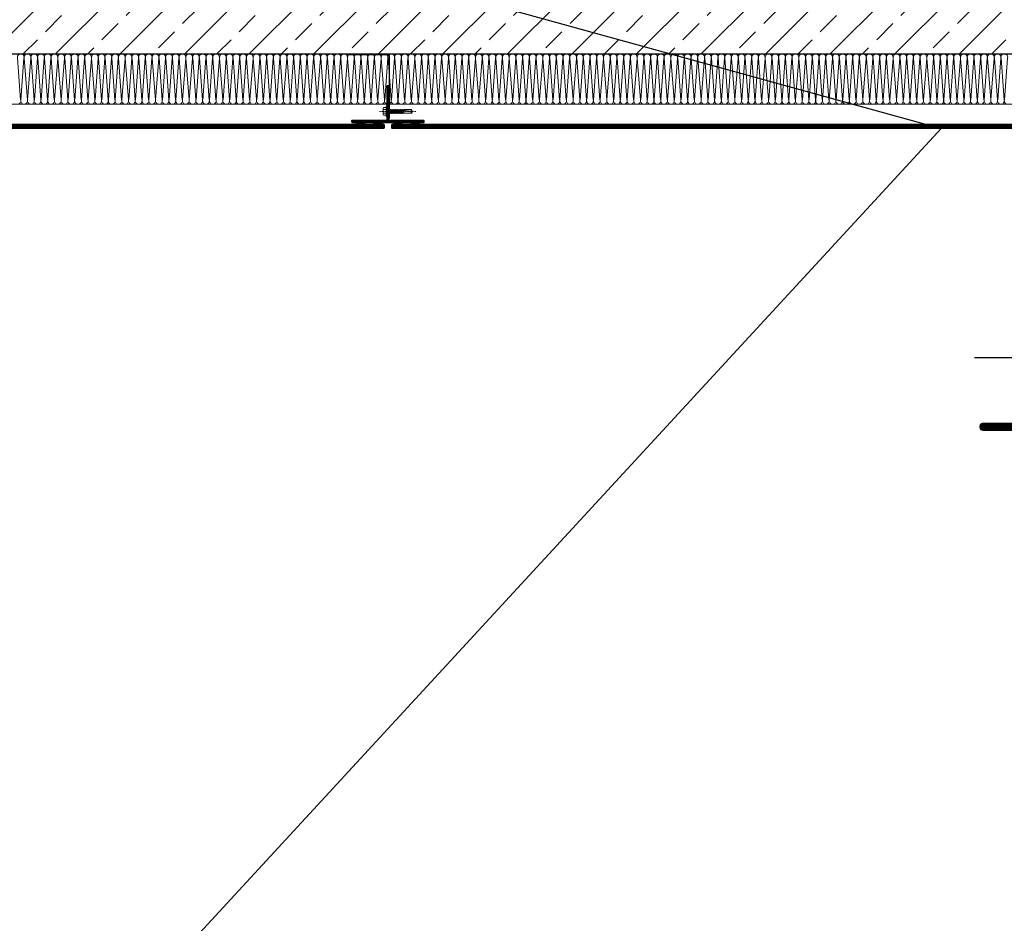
# Model space of a CAD drawing. Header units: millimetres. Extents: x -1256 to 4744, y -2264 to 706.
# Tile 10 of 62: x -295 to -158, y -194 to -68. Entities that reach past the tile are written whole.
import ezdxf
from ezdxf import colors
from ezdxf.entities.mleader import LeaderData, LeaderLine
from ezdxf.math import Vec2, Vec3

# ---------------------------------------------------------------- set-up
doc = ezdxf.new("R2010")
doc.units = ezdxf.units.MM
doc.header["$LTSCALE"] = 0.2
doc.linetypes.add('10b018', pattern=[3.33, 2.16, -0.54, 0.09, -0.54])
for name, color, linetype, lineweight in [('_MB_ocieplenie_0.09', 252, 'Continuous', 9), ('ST_AE_GLAS_szraf', 252, 'Continuous', 0), ('ST_AE_GLAS_widok', 142, 'Continuous', 9), ('ST_AE_SYST_cienka', 27, 'Continuous', 15), ('ST_AE_SYST_szraf', 252, 'Continuous', 0), ('ST_SB_STEL', 7, 'Continuous', 0), ('ST_SF_FRAM', 7, 'Continuous', 0), ('ST_SF_FRAM_gruba', 132, 'Continuous', 40), ('ST_SJ_JOIN', 7, 'Continuous', 0), ('ST_SJ_JOIN_cienka', 57, 'Continuous', 15), ('ST_SJ_JOIN_szraf', 252, 'Continuous', 5)]:
    doc.layers.add(name, color=color, linetype=linetype, lineweight=lineweight)
doc.layers.add('A-opis', color=7, linetype='Continuous')
doc.layers.add('A-ściany', color=140, linetype='Continuous')
doc.layers.add('ST_SJ_JOIN_osie', color=1, linetype='10b018', lineweight=0, plot=False)
doc.styles.add('Arch-Dim', font='romans.shx', dxfattribs={"width": 0.75})

# ---------------------------------------------------------------- blocks, each defined once
blk = doc.blocks.new('*U370')
at = {"layer": '_MB_ocieplenie_0.09', "flags": 128}
for points in [[(-11227.3, 31, 0.505403), (-11246.4, 5.1), (-11228.1, -242, -1.345402), (-11266.4, -242), (-11248.2, 5.1, 0.505403), (-11267.3, 31)], [(-11187.3, 31, 0.505403), (-11206.4, 5.1), (-11188.1, -242, -1.345402), (-11226.4, -242), (-11208.2, 5.1, 0.505403), (-11227.3, 31)], [(-11147.3, 31, 0.505403), (-11166.4, 5.1), (-11148.1, -242, -1.345402), (-11186.4, -242), (-11168.2, 5.1, 0.505403), (-11187.3, 31)], [(-11107.3, 31, 0.505403), (-11126.4, 5.1), (-11108.1, -242, -1.345402), (-11146.4, -242), (-11128.2, 5.1, 0.505403), (-11147.3, 31)], [(-11067.3, 31, 0.505403), (-11086.4, 5.1), (-11068.1, -242, -1.345402), (-11106.4, -242), (-11088.2, 5.1, 0.505403), (-11107.3, 31)], [(-11027.3, 31, 0.505403), (-11046.4, 5.1), (-11028.1, -242, -1.345402), (-11066.4, -242), (-11048.2, 5.1, 0.505403), (-11067.3, 31)], [(-10987.3, 31, 0.505403), (-11006.4, 5.1), (-10988.1, -242, -1.345402), (-11026.4, -242), (-11008.2, 5.1, 0.505403), (-11027.3, 31)], [(-10947.3, 31, 0.505403), (-10966.4, 5.1), (-10948.1, -242, -1.345402), (-10986.4, -242), (-10968.2, 5.1, 0.505403), (-10987.3, 31)], [(-10907.3, 31, 0.505403), (-10926.4, 5.1), (-10908.1, -242, -1.345402), (-10946.4, -242), (-10928.2, 5.1, 0.505403), (-10947.3, 31)], [(-10867.3, 31, 0.505403), (-10886.4, 5.1), (-10868.1, -242, -1.345402), (-10906.4, -242), (-10888.2, 5.1, 0.505403), (-10907.3, 31)], [(-10827.3, 31, 0.505403), (-10846.4, 5.1), (-10828.1, -242, -1.345402), (-10866.4, -242), (-10848.2, 5.1, 0.505403), (-10867.3, 31)], [(-10787.3, 31, 0.505403), (-10806.4, 5.1), (-10788.1, -242, -1.345402), (-10826.4, -242), (-10808.2, 5.1, 0.505403), (-10827.3, 31)], [(-10747.3, 31, 0.505403), (-10766.4, 5.1), (-10748.1, -242, -1.345402), (-10786.4, -242), (-10768.2, 5.1, 0.505403), (-10787.3, 31)], [(-10707.3, 31, 0.505403), (-10726.4, 5.1), (-10708.1, -242, -1.345402), (-10746.4, -242), (-10728.2, 5.1, 0.505403), (-10747.3, 31)], [(-10667.3, 31, 0.505403), (-10686.4, 5.1), (-10668.1, -242, -1.345402), (-10706.4, -242), (-10688.2, 5.1, 0.505403), (-10707.3, 31)], [(-10627.3, 31, 0.505403), (-10646.4, 5.1), (-10628.1, -242, -1.345402), (-10666.4, -242), (-10648.2, 5.1, 0.505403), (-10667.3, 31)], [(-10587.3, 31, 0.505403), (-10606.4, 5.1), (-10588.1, -242, -1.345402), (-10626.4, -242), (-10608.2, 5.1, 0.505403), (-10627.3, 31)], [(-10547.3, 31, 0.505403), (-10566.4, 5.1), (-10548.1, -242, -1.345402), (-10586.4, -242), (-10568.2, 5.1, 0.505403), (-10587.3, 31)], [(-10507.3, 31, 0.505403), (-10526.4, 5.1), (-10508.1, -242, -1.345402), (-10546.4, -242), (-10528.2, 5.1, 0.505403), (-10547.3, 31)], [(-10467.3, 31, 0.505403), (-10486.4, 5.1), (-10468.1, -242, -1.345402), (-10506.4, -242), (-10488.2, 5.1, 0.505403), (-10507.3, 31)], [(-10427.3, 31, 0.505403), (-10446.4, 5.1), (-10428.1, -242, -1.345402), (-10466.4, -242), (-10448.2, 5.1, 0.505403), (-10467.3, 31)], [(-10387.3, 31, 0.505403), (-10406.4, 5.1), (-10388.1, -242, -1.345402), (-10426.4, -242), (-10408.2, 5.1, 0.505403), (-10427.3, 31)], [(-10347.3, 31, 0.505403), (-10366.4, 5.1), (-10348.1, -242, -1.345402), (-10386.4, -242), (-10368.2, 5.1, 0.505403), (-10387.3, 31)], [(-10307.3, 31, 0.505403), (-10326.4, 5.1), (-10308.1, -242, -1.345402), (-10346.4, -242), (-10328.2, 5.1, 0.505403), (-10347.3, 31)], [(-10267.3, 31, 0.505403), (-10286.4, 5.1), (-10268.1, -242, -1.345402), (-10306.4, -242), (-10288.2, 5.1, 0.505403), (-10307.3, 31)], [(-10227.3, 31, 0.505403), (-10246.4, 5.1), (-10228.1, -242, -1.345402), (-10266.4, -242), (-10248.2, 5.1, 0.505403), (-10267.3, 31)], [(-10187.3, 31, 0.505403), (-10206.4, 5.1), (-10188.1, -242, -1.345402), (-10226.4, -242), (-10208.2, 5.1, 0.505403), (-10227.3, 31)], [(-10147.3, 31, 0.505403), (-10166.4, 5.1), (-10148.1, -242, -1.345402), (-10186.4, -242), (-10168.2, 5.1, 0.505403), (-10187.3, 31)], [(-10107.3, 31, 0.505403), (-10126.4, 5.1), (-10108.1, -242, -1.345402), (-10146.4, -242), (-10128.2, 5.1, 0.505403), (-10147.3, 31)], [(-10067.3, 31, 0.505403), (-10086.4, 5.1), (-10068.1, -242, -1.345402), (-10106.4, -242), (-10088.2, 5.1, 0.505403), (-10107.3, 31)], [(-10027.3, 31, 0.505403), (-10046.4, 5.1), (-10028.1, -242, -1.345402), (-10066.4, -242), (-10048.2, 5.1, 0.505403), (-10067.3, 31)], [(-9987.3, 31, 0.505403), (-10006.4, 5.1), (-9988.1, -242, -1.345402), (-10026.4, -242), (-10008.2, 5.1, 0.505403), (-10027.3, 31)], [(-9947.3, 31, 0.505403), (-9966.4, 5.1), (-9948.1, -242, -1.345402), (-9986.4, -242), (-9968.2, 5.1, 0.505403), (-9987.3, 31)], [(-9907.3, 31, 0.505403), (-9926.4, 5.1), (-9908.1, -242, -1.345402), (-9946.4, -242), (-9928.2, 5.1, 0.505403), (-9947.3, 31)], [(-9867.3, 31, 0.505403), (-9886.4, 5.1), (-9868.1, -242, -1.345402), (-9906.4, -242), (-9888.2, 5.1, 0.505403), (-9907.3, 31)], [(-9827.3, 31, 0.505403), (-9846.4, 5.1), (-9828.1, -242, -1.345402), (-9866.4, -242), (-9848.2, 5.1, 0.505403), (-9867.3, 31)], [(-9787.3, 31, 0.505403), (-9806.4, 5.1), (-9788.1, -242, -1.345402), (-9826.4, -242), (-9808.2, 5.1, 0.505403), (-9827.3, 31)], [(-9747.3, 31, 0.505403), (-9766.4, 5.1), (-9748.1, -242, -1.345402), (-9786.4, -242), (-9768.2, 5.1, 0.505403), (-9787.3, 31)], [(-9707.3, 31, 0.505403), (-9726.4, 5.1), (-9708.1, -242, -1.345402), (-9746.4, -242), (-9728.2, 5.1, 0.505403), (-9747.3, 31)], [(-9667.3, 31, 0.505403), (-9686.4, 5.1), (-9668.1, -242, -1.345402), (-9706.4, -242), (-9688.2, 5.1, 0.505403), (-9707.3, 31)], [(-9627.3, 31, 0.505403), (-9646.4, 5.1), (-9628.1, -242, -1.345402), (-9666.4, -242), (-9648.2, 5.1, 0.505403), (-9667.3, 31)], [(-9587.3, 31, 0.505403), (-9606.4, 5.1), (-9588.1, -242, -1.345402), (-9626.4, -242), (-9608.2, 5.1, 0.505403), (-9627.3, 31)], [(-9547.3, 31, 0.505403), (-9566.4, 5.1), (-9548.1, -242, -1.345402), (-9586.4, -242), (-9568.2, 5.1, 0.505403), (-9587.3, 31)], [(-9507.3, 31, 0.505403), (-9526.4, 5.1), (-9508.1, -242, -1.345402), (-9546.4, -242), (-9528.2, 5.1, 0.505403), (-9547.3, 31)], [(-9467.3, 31, 0.505403), (-9486.4, 5.1), (-9468.1, -242, -1.345402), (-9506.4, -242), (-9488.2, 5.1, 0.505403), (-9507.3, 31)], [(-9427.3, 31, 0.505403), (-9446.4, 5.1), (-9428.1, -242, -1.345402), (-9466.4, -242), (-9448.2, 5.1, 0.505403), (-9467.3, 31)], [(-9387.3, 31, 0.505403), (-9406.4, 5.1), (-9388.1, -242, -1.345402), (-9426.4, -242), (-9408.2, 5.1, 0.505403), (-9427.3, 31)], [(-9347.3, 31, 0.505403), (-9366.4, 5.1), (-9348.1, -242, -1.345402), (-9386.4, -242), (-9368.2, 5.1, 0.505403), (-9387.3, 31)], [(-9307.3, 31, 0.505403), (-9326.4, 5.1), (-9308.1, -242, -1.345402), (-9346.4, -242), (-9328.2, 5.1, 0.505403), (-9347.3, 31)], [(-9267.3, 31, 0.505403), (-9286.4, 5.1), (-9268.1, -242, -1.345402), (-9306.4, -242), (-9288.2, 5.1, 0.505403), (-9307.3, 31)], [(-9227.3, 31, 0.505403), (-9246.4, 5.1), (-9228.1, -242, -1.345402), (-9266.4, -242), (-9248.2, 5.1, 0.505403), (-9267.3, 31)], [(-9187.3, 31, 0.505403), (-9206.4, 5.1), (-9188.1, -242, -1.345402), (-9226.4, -242), (-9208.2, 5.1, 0.505403), (-9227.3, 31)], [(-9147.3, 31, 0.505403), (-9166.4, 5.1), (-9148.1, -242, -1.345402), (-9186.4, -242), (-9168.2, 5.1, 0.505403), (-9187.3, 31)], [(-9107.3, 31, 0.505403), (-9126.4, 5.1), (-9108.1, -242, -1.345402), (-9146.4, -242), (-9128.2, 5.1, 0.505403), (-9147.3, 31)], [(-9067.3, 31, 0.505403), (-9086.4, 5.1), (-9068.1, -242, -1.345402), (-9106.4, -242), (-9088.2, 5.1, 0.505403), (-9107.3, 31)], [(-9027.3, 31, 0.505403), (-9046.4, 5.1), (-9028.1, -242, -1.345402), (-9066.4, -242), (-9048.2, 5.1, 0.505403), (-9067.3, 31)], [(-8987.3, 31, 0.505403), (-9006.4, 5.1), (-8988.1, -242, -1.345402), (-9026.4, -242), (-9008.2, 5.1, 0.505403), (-9027.3, 31)], [(-8947.3, 31, 0.505403), (-8966.4, 5.1), (-8948.1, -242, -1.345402), (-8986.4, -242), (-8968.2, 5.1, 0.505403), (-8987.3, 31)], [(-8907.3, 31, 0.505403), (-8926.4, 5.1), (-8908.1, -242, -1.345402), (-8946.4, -242), (-8928.2, 5.1, 0.505403), (-8947.3, 31)], [(-8867.3, 31, 0.505403), (-8886.4, 5.1), (-8868.1, -242, -1.345402), (-8906.4, -242), (-8888.2, 5.1, 0.505403), (-8907.3, 31)], [(-8827.3, 31, 0.505403), (-8846.4, 5.1), (-8828.1, -242, -1.345402), (-8866.4, -242), (-8848.2, 5.1, 0.505403), (-8867.3, 31)], [(-8787.3, 31, 0.505403), (-8806.4, 5.1), (-8788.1, -242, -1.345402), (-8826.4, -242), (-8808.2, 5.1, 0.505403), (-8827.3, 31)], [(-8747.3, 31, 0.505403), (-8766.4, 5.1), (-8748.1, -242, -1.345402), (-8786.4, -242), (-8768.2, 5.1, 0.505403), (-8787.3, 31)], [(-8707.3, 31, 0.505403), (-8726.4, 5.1), (-8708.1, -242, -1.345402), (-8746.4, -242), (-8728.2, 5.1, 0.505403), (-8747.3, 31)], [(-8667.3, 31, 0.505403), (-8686.4, 5.1), (-8668.1, -242, -1.345402), (-8706.4, -242), (-8688.2, 5.1, 0.505403), (-8707.3, 31)], [(-8627.3, 31, 0.505403), (-8646.4, 5.1), (-8628.1, -242, -1.345402), (-8666.4, -242), (-8648.2, 5.1, 0.505403), (-8667.3, 31)], [(-8587.3, 31, 0.505403), (-8606.4, 5.1), (-8588.1, -242, -1.345402), (-8626.4, -242), (-8608.2, 5.1, 0.505403), (-8627.3, 31)], [(-8547.3, 31, 0.505403), (-8566.4, 5.1), (-8548.1, -242, -1.345402), (-8586.4, -242), (-8568.2, 5.1, 0.505403), (-8587.3, 31)], [(-8507.3, 31, 0.505403), (-8526.4, 5.1), (-8508.1, -242, -1.345402), (-8546.4, -242), (-8528.2, 5.1, 0.505403), (-8547.3, 31)], [(-8467.3, 31, 0.505403), (-8486.4, 5.1), (-8468.1, -242, -1.345402), (-8506.4, -242), (-8488.2, 5.1, 0.505403), (-8507.3, 31)], [(-8427.3, 31, 0.505403), (-8446.4, 5.1), (-8428.1, -242, -1.345402), (-8466.4, -242), (-8448.2, 5.1, 0.505403), (-8467.3, 31)], [(-8387.3, 31, 0.505403), (-8406.4, 5.1), (-8388.1, -242, -1.345402), (-8426.4, -242), (-8408.2, 5.1, 0.505403), (-8427.3, 31)], [(-8347.3, 31, 0.505403), (-8366.4, 5.1), (-8348.1, -242, -1.345402), (-8386.4, -242), (-8368.2, 5.1, 0.505403), (-8387.3, 31)], [(-8307.3, 31, 0.505403), (-8326.4, 5.1), (-8308.1, -242, -1.345402), (-8346.4, -242), (-8328.2, 5.1, 0.505403), (-8347.3, 31)], [(-8267.3, 31, 0.505403), (-8286.4, 5.1), (-8268.1, -242, -1.345402), (-8306.4, -242), (-8288.2, 5.1, 0.505403), (-8307.3, 31)], [(-8227.3, 31, 0.505403), (-8246.4, 5.1), (-8228.1, -242, -1.345402), (-8266.4, -242), (-8248.2, 5.1, 0.505403), (-8267.3, 31)], [(-8187.3, 31, 0.505403), (-8206.4, 5.1), (-8188.1, -242, -1.345402), (-8226.4, -242), (-8208.2, 5.1, 0.505403), (-8227.3, 31)], [(-8147.3, 31, 0.505403), (-8166.4, 5.1), (-8148.1, -242, -1.345402), (-8186.4, -242), (-8168.2, 5.1, 0.505403), (-8187.3, 31)], [(-8107.3, 31, 0.505403), (-8126.4, 5.1), (-8108.1, -242, -1.345402), (-8146.4, -242), (-8128.2, 5.1, 0.505403), (-8147.3, 31)], [(-8067.3, 31, 0.505403), (-8086.4, 5.1), (-8068.1, -242, -1.345402), (-8106.4, -242), (-8088.2, 5.1, 0.505403), (-8107.3, 31)], [(-8027.3, 31, 0.505403), (-8046.4, 5.1), (-8028.1, -242, -1.345402), (-8066.4, -242), (-8048.2, 5.1, 0.505403), (-8067.3, 31)], [(-7987.3, 31, 0.505403), (-8006.4, 5.1), (-7988.1, -242, -1.345402), (-8026.4, -242), (-8008.2, 5.1, 0.505403), (-8027.3, 31)], [(-7947.3, 31, 0.505403), (-7966.4, 5.1), (-7948.1, -242, -1.345402), (-7986.4, -242), (-7968.2, 5.1, 0.505403), (-7987.3, 31)], [(-7907.3, 31, 0.505403), (-7926.4, 5.1), (-7908.1, -242, -1.345402), (-7946.4, -242), (-7928.2, 5.1, 0.505403), (-7947.3, 31)], [(-7867.3, 31, 0.505403), (-7886.4, 5.1), (-7868.1, -242, -1.345402), (-7906.4, -242), (-7888.2, 5.1, 0.505403), (-7907.3, 31)], [(-7827.3, 31, 0.505403), (-7846.4, 5.1), (-7828.1, -242, -1.345402), (-7866.4, -242), (-7848.2, 5.1, 0.505403), (-7867.3, 31)], [(-7787.3, 31, 0.505403), (-7806.4, 5.1), (-7788.1, -242, -1.345402), (-7826.4, -242), (-7808.2, 5.1, 0.505403), (-7827.3, 31)], [(-7747.3, 31, 0.505403), (-7766.4, 5.1), (-7748.1, -242, -1.345402), (-7786.4, -242), (-7768.2, 5.1, 0.505403), (-7787.3, 31)], [(-7707.3, 31, 0.505403), (-7726.4, 5.1), (-7708.1, -242, -1.345402), (-7746.4, -242), (-7728.2, 5.1, 0.505403), (-7747.3, 31)], [(-7667.3, 31, 0.505403), (-7686.4, 5.1), (-7668.1, -242, -1.345402), (-7706.4, -242), (-7688.2, 5.1, 0.505403), (-7707.3, 31)], [(-7627.3, 31, 0.505403), (-7646.4, 5.1), (-7628.1, -242, -1.345402), (-7666.4, -242), (-7648.2, 5.1, 0.505403), (-7667.3, 31)], [(-7587.3, 31, 0.505403), (-7606.4, 5.1), (-7588.1, -242, -1.345402), (-7626.4, -242), (-7608.2, 5.1, 0.505403), (-7627.3, 31)], [(-7547.3, 31, 0.505403), (-7566.4, 5.1), (-7548.1, -242, -1.345402), (-7586.4, -242), (-7568.2, 5.1, 0.505403), (-7587.3, 31)], [(-7507.3, 31, 0.505403), (-7526.4, 5.1), (-7508.1, -242, -1.345402), (-7546.4, -242), (-7528.2, 5.1, 0.505403), (-7547.3, 31)], [(-7467.3, 31, 0.505403), (-7486.4, 5.1), (-7468.1, -242, -1.345402), (-7506.4, -242), (-7488.2, 5.1, 0.505403), (-7507.3, 31)], [(-7427.3, 31, 0.505403), (-7446.4, 5.1), (-7428.1, -242, -1.345402), (-7466.4, -242), (-7448.2, 5.1, 0.505403), (-7467.3, 31)], [(-7387.3, 31, 0.505403), (-7406.4, 5.1), (-7388.1, -242, -1.345402), (-7426.4, -242), (-7408.2, 5.1, 0.505403), (-7427.3, 31)], [(-7347.3, 31, 0.505403), (-7366.4, 5.1), (-7348.1, -242, -1.345402), (-7386.4, -242), (-7368.2, 5.1, 0.505403), (-7387.3, 31)], [(-7307.3, 31, 0.505403), (-7326.4, 5.1), (-7308.1, -242, -1.345402), (-7346.4, -242), (-7328.2, 5.1, 0.505403), (-7347.3, 31)], [(-7267.3, 31, 0.505403), (-7286.4, 5.1), (-7268.1, -242, -1.345402), (-7306.4, -242), (-7288.2, 5.1, 0.505403), (-7307.3, 31)], [(-7227.3, 31, 0.505403), (-7246.4, 5.1), (-7228.1, -242, -1.345402), (-7266.4, -242), (-7248.2, 5.1, 0.505403), (-7267.3, 31)], [(-7187.3, 31, 0.505403), (-7206.4, 5.1), (-7188.1, -242, -1.345402), (-7226.4, -242), (-7208.2, 5.1, 0.505403), (-7227.3, 31)], [(-7147.3, 31, 0.505403), (-7166.4, 5.1), (-7148.1, -242, -1.345402), (-7186.4, -242), (-7168.2, 5.1, 0.505403), (-7187.3, 31)], [(-7107.3, 31, 0.505403), (-7126.4, 5.1), (-7108.1, -242, -1.345402), (-7146.4, -242), (-7128.2, 5.1, 0.505403), (-7147.3, 31)], [(-7067.3, 31, 0.505403), (-7086.4, 5.1), (-7068.1, -242, -1.345402), (-7106.4, -242), (-7088.2, 5.1, 0.505403), (-7107.3, 31)], [(-7027.3, 31, 0.505403), (-7046.4, 5.1), (-7028.1, -242, -1.345402), (-7066.4, -242), (-7048.2, 5.1, 0.505403), (-7067.3, 31)], [(-6987.3, 31, 0.505403), (-7006.4, 5.1), (-6988.1, -242, -1.345402), (-7026.4, -242), (-7008.2, 5.1, 0.505403), (-7027.3, 31)], [(-6947.3, 31, 0.505403), (-6966.4, 5.1), (-6948.1, -242, -1.345402), (-6986.4, -242), (-6968.2, 5.1, 0.505403), (-6987.3, 31)], [(-6907.3, 31, 0.505403), (-6926.4, 5.1), (-6908.1, -242, -1.345402), (-6946.4, -242), (-6928.2, 5.1, 0.505403), (-6947.3, 31)], [(-6867.3, 31, 0.505403), (-6886.4, 5.1), (-6868.1, -242, -1.345402), (-6906.4, -242), (-6888.2, 5.1, 0.505403), (-6907.3, 31)], [(-6827.3, 31, 0.505403), (-6846.4, 5.1), (-6828.1, -242, -1.345402), (-6866.4, -242), (-6848.2, 5.1, 0.505403), (-6867.3, 31)], [(-6787.3, 31, 0.505403), (-6806.4, 5.1), (-6788.1, -242, -1.345402), (-6826.4, -242), (-6808.2, 5.1, 0.505403), (-6827.3, 31)], [(-6747.3, 31, 0.505403), (-6766.4, 5.1), (-6748.1, -242, -1.345402), (-6786.4, -242), (-6768.2, 5.1, 0.505403), (-6787.3, 31)], [(-6707.3, 31, 0.505403), (-6726.4, 5.1), (-6708.1, -242, -1.345402), (-6746.4, -242), (-6728.2, 5.1, 0.505403), (-6747.3, 31)], [(-6667.3, 31, 0.505403), (-6686.4, 5.1), (-6668.1, -242, -1.345402), (-6706.4, -242), (-6688.2, 5.1, 0.505403), (-6707.3, 31)], [(-6627.3, 31, 0.505403), (-6646.4, 5.1), (-6628.1, -242, -1.345402), (-6666.4, -242), (-6648.2, 5.1, 0.505403), (-6667.3, 31)], [(-6587.3, 31, 0.505403), (-6606.4, 5.1), (-6588.1, -242, -1.345402), (-6626.4, -242), (-6608.2, 5.1, 0.505403), (-6627.3, 31)], [(-6547.3, 31, 0.505403), (-6566.4, 5.1), (-6548.1, -242, -1.345402), (-6586.4, -242), (-6568.2, 5.1, 0.505403), (-6587.3, 31)], [(-6507.3, 31, 0.505403), (-6526.4, 5.1), (-6508.1, -242, -1.345402), (-6546.4, -242), (-6528.2, 5.1, 0.505403), (-6547.3, 31)], [(-6467.3, 31, 0.505403), (-6486.4, 5.1), (-6468.1, -242, -1.345402), (-6506.4, -242), (-6488.2, 5.1, 0.505403), (-6507.3, 31)], [(-6427.3, 31, 0.505403), (-6446.4, 5.1), (-6428.1, -242, -1.345402), (-6466.4, -242), (-6448.2, 5.1, 0.505403), (-6467.3, 31)], [(-6387.3, 31, 0.505403), (-6406.4, 5.1), (-6388.1, -242, -1.345402), (-6426.4, -242), (-6408.2, 5.1, 0.505403), (-6427.3, 31)], [(-6347.3, 31, 0.505403), (-6366.4, 5.1), (-6348.1, -242, -1.345402), (-6386.4, -242), (-6368.2, 5.1, 0.505403), (-6387.3, 31)], [(-6307.3, 31, 0.505403), (-6326.4, 5.1), (-6308.1, -242, -1.345402), (-6346.4, -242), (-6328.2, 5.1, 0.505403), (-6347.3, 31)], [(-6267.3, 31, 0.505403), (-6286.4, 5.1), (-6268.1, -242, -1.345402), (-6306.4, -242), (-6288.2, 5.1, 0.505403), (-6307.3, 31)], [(-6227.3, 31, 0.505403), (-6246.4, 5.1), (-6228.1, -242, -1.345402), (-6266.4, -242), (-6248.2, 5.1, 0.505403), (-6267.3, 31)], [(-6187.3, 31, 0.505403), (-6206.4, 5.1), (-6188.1, -242, -1.345402), (-6226.4, -242), (-6208.2, 5.1, 0.505403), (-6227.3, 31)], [(-6147.3, 31, 0.505403), (-6166.4, 5.1), (-6148.1, -242, -1.345402), (-6186.4, -242), (-6168.2, 5.1, 0.505403), (-6187.3, 31)], [(-6107.3, 31, 0.505403), (-6126.4, 5.1), (-6108.1, -242, -1.345402), (-6146.4, -242), (-6128.2, 5.1, 0.505403), (-6147.3, 31)], [(-6067.3, 31, 0.505403), (-6086.4, 5.1), (-6068.1, -242, -1.345402), (-6106.4, -242), (-6088.2, 5.1, 0.505403), (-6107.3, 31)], [(-6027.3, 31, 0.505403), (-6046.4, 5.1), (-6028.1, -242, -1.345402), (-6066.4, -242), (-6048.2, 5.1, 0.505403), (-6067.3, 31)], [(-5987.3, 31, 0.505403), (-6006.4, 5.1), (-5988.1, -242, -1.345402), (-6026.4, -242), (-6008.2, 5.1, 0.505403), (-6027.3, 31)], [(-5947.3, 31, 0.505403), (-5966.4, 5.1), (-5948.1, -242, -1.345402), (-5986.4, -242), (-5968.2, 5.1, 0.505403), (-5987.3, 31)], [(-5907.3, 31, 0.505403), (-5926.4, 5.1), (-5908.1, -242, -1.345402), (-5946.4, -242), (-5928.2, 5.1, 0.505403), (-5947.3, 31)], [(-5867.3, 31, 0.505403), (-5886.4, 5.1), (-5868.1, -242, -1.345402), (-5906.4, -242), (-5888.2, 5.1, 0.505403), (-5907.3, 31)], [(-5827.3, 31, 0.505403), (-5846.4, 5.1), (-5828.1, -242, -1.345402), (-5866.4, -242), (-5848.2, 5.1, 0.505403), (-5867.3, 31)], [(-5787.3, 31, 0.505403), (-5806.4, 5.1), (-5788.1, -242, -1.345402), (-5826.4, -242), (-5808.2, 5.1, 0.505403), (-5827.3, 31)], [(-5747.3, 31, 0.505403), (-5766.4, 5.1), (-5748.1, -242, -1.345402), (-5786.4, -242), (-5768.2, 5.1, 0.505403), (-5787.3, 31)], [(-5707.3, 31, 0.505403), (-5726.4, 5.1), (-5708.1, -242, -1.345402), (-5746.4, -242), (-5728.2, 5.1, 0.505403), (-5747.3, 31)], [(-5667.3, 31, 0.505403), (-5686.4, 5.1), (-5668.1, -242, -1.345402), (-5706.4, -242), (-5688.2, 5.1, 0.505403), (-5707.3, 31)], [(-5627.3, 31, 0.505403), (-5646.4, 5.1), (-5628.1, -242, -1.345402), (-5666.4, -242), (-5648.2, 5.1, 0.505403), (-5667.3, 31)], [(-5587.3, 31, 0.505403), (-5606.4, 5.1), (-5588.1, -242, -1.345402), (-5626.4, -242), (-5608.2, 5.1, 0.505403), (-5627.3, 31)], [(-5547.3, 31, 0.505403), (-5566.4, 5.1), (-5548.1, -242, -1.345402), (-5586.4, -242), (-5568.2, 5.1, 0.505403), (-5587.3, 31)], [(-5507.3, 31, 0.505403), (-5526.4, 5.1), (-5508.1, -242, -1.345402), (-5546.4, -242), (-5528.2, 5.1, 0.505403), (-5547.3, 31)], [(-5467.3, 31, 0.505403), (-5486.4, 5.1), (-5468.1, -242, -1.345402), (-5506.4, -242), (-5488.2, 5.1, 0.505403), (-5507.3, 31)], [(-5427.3, 31, 0.505403), (-5446.4, 5.1), (-5428.1, -242, -1.345402), (-5466.4, -242), (-5448.2, 5.1, 0.505403), (-5467.3, 31)], [(-5387.3, 31, 0.505403), (-5406.4, 5.1), (-5388.1, -242, -1.345402), (-5426.4, -242), (-5408.2, 5.1, 0.505403), (-5427.3, 31)]]:
    blk.add_lwpolyline(points, format="xyb", dxfattribs=at)
blk = doc.blocks.new('wkret_samowiercacy_JT2-12_5.5x35')
at = {"layer": 'ST_SJ_JOIN_cienka'}
for p, q in [((-35, 0), (-33.6, 2.6)), ((-35, 0), (-33.6, -2.6)), ((-33.6, 2.6), (-22.9, 2.6)), ((-22.6, 2.2), (-23.5, 2.2)), ((-22.3, 2.2), (-22.9, 2.6)), ((-20.9, 2.2), (-22.3, 2.2)), ((-20.9, 2.2), (-20.3, 2.8)), ((-20, 2.2), (-20.3, 2.8)), ((-19.1, 2.2), (-20, 2.2)), ((-19.1, 2.2), (-18.5, 2.8)), ((-18.2, 2.2), (-18.5, 2.8)), ((-17.3, 2.2), (-18.2, 2.2)), ((-17.3, 2.2), (-16.8, 2.8)), ((-16.4, 2.2), (-16.8, 2.8)), ((-15.5, 2.2), (-16.4, 2.2)), ((-15.5, 2.2), (-15, 2.8)), ((-14.6, 2.2), (-15, 2.8)), ((-13.8, 2.2), (-14.6, 2.2)), ((-13.8, 2.2), (-13.2, 2.8)), ((-12.9, 2.2), (-13.2, 2.8)), ((-12, 2.2), (-12.9, 2.2)), ((-12, 2.2), (-11.5, 2.8)), ((-11.1, 2.2), (-11.5, 2.8)), ((-10.2, 2.2), (-11.1, 2.2)), ((-10.2, 2.2), (-9.7, 2.8)), ((-9.3, 2.2), (-9.7, 2.8)), ((-8.4, 2.2), (-9.3, 2.2)), ((-8.4, 2.2), (-7.9, 2.8)), ((-7.5, 2.2), (-7.9, 2.8)), ((-6.7, 2.2), (-7.5, 2.2)), ((-6.7, 2.2), (-6.1, 2.8)), ((-5.8, 2.2), (-6.1, 2.8)), ((-4.9, 2.2), (-5.8, 2.2)), ((-4.9, 2.2), (-4.4, 2.8)), ((-4, 2.2), (-4.4, 2.8)), ((-3.1, 2.2), (-4, 2.2)), ((-3.1, 2.2), (-2.6, 2.8)), ((-2.2, 2.2), (-2.6, 2.8)), ((-1.3, 2.2), (-2.2, 2.2)), ((-1.3, 2.2), (-0.8, 2.8)), ((-0.4, 2.2), (-0.8, 2.8)), ((0, 2.2), (-0.4, 2.2)), ((5.8, 4), (5.8, -4)), ((-33.6, -2.6), (-22.9, -2.6)), ((-22.3, -2.3), (-22.9, -2.6)), ((-21.6, -2.3), (-22.3, -2.3)), ((-21.3, -2.8), (-21.6, -2.3)), ((-21.3, -2.8), (-20.7, -2.3)), ((-19.9, -2.3), (-20.7, -2.3)), ((-19.5, -2.8), (-19.9, -2.3)), ((-19.5, -2.8), (-19, -2.3)), ((-18.1, -2.3), (-19, -2.3)), ((-17.7, -2.8), (-18.1, -2.3)), ((-17.7, -2.8), (-17.2, -2.3)), ((-16.3, -2.3), (-17.2, -2.3)), ((-16, -2.8), (-16.3, -2.3)), ((-16, -2.8), (-15.4, -2.3)), ((-14.5, -2.3), (-15.4, -2.3)), ((-14.2, -2.8), (-14.5, -2.3)), ((-14.2, -2.8), (-13.6, -2.3)), ((-12.8, -2.3), (-13.6, -2.3)), ((-12.4, -2.8), (-12.8, -2.3)), ((-12.4, -2.8), (-11.9, -2.3)), ((-11, -2.3), (-11.9, -2.3)), ((-10.6, -2.8), (-11, -2.3)), ((-10.6, -2.8), (-10.1, -2.3)), ((-9.2, -2.3), (-10.1, -2.3)), ((-8.9, -2.8), (-9.2, -2.3)), ((-8.9, -2.8), (-8.3, -2.3)), ((-7.4, -2.3), (-8.3, -2.3)), ((-7.1, -2.8), (-7.4, -2.3)), ((-7.1, -2.8), (-6.5, -2.3)), ((-5.7, -2.3), (-6.5, -2.3)), ((-5.3, -2.8), (-5.7, -2.3)), ((-5.3, -2.8), (-4.8, -2.3)), ((-3.9, -2.3), (-4.8, -2.3)), ((-3.5, -2.8), (-3.9, -2.3)), ((-3.5, -2.8), (-3, -2.3)), ((-2.1, -2.3), (-3, -2.3)), ((-1.8, -2.8), (-2.1, -2.3)), ((-1.8, -2.8), (-1.2, -2.3)), ((0, -2.3), (-1.2, -2.3))]:
    blk.add_line(p, q, dxfattribs=at)
blk.add_lwpolyline([(0, -7.2), (1.3, -7.2), (1.3, 7.2), (0, 7.2)], close=True, dxfattribs=at)
blk.add_lwpolyline([(1.3, -2.6), (5.3, -2.6, -0.343146), (5.3, -5.3), (1.3, -5.3), (1.3, 5.3), (5.3, 5.3, -0.343146), (5.3, 2.6), (1.3, 2.6)], format="xyb", dxfattribs=at)
blk.add_arc((-2.2, 0), 7.94, 340.5288, 19.4712, dxfattribs=at)
at = {"layer": 'ST_SJ_JOIN_osie'}
blk.add_line((-40, 0), (10.8, 0), dxfattribs=at)
at = {"layer": 'ST_SJ_JOIN_szraf'}
for p, q in [((-34.7, 0), (-33.4, 2.2)), ((-33.4, 2.2), (-33.6, 2.6)), ((-33.4, 2.2), (-22.3, 2.2)), ((-22.9, -2.6), (-21.9, 2.2)), ((-22.1, 2.1), (-22.9, -2.6)), ((-22.9, -2.6), (-22.3, 2)), ((-22.9, -2.6), (-22.6, 1.9)), ((-22.9, -2.6), (-22.9, 1.8)), ((-21.6, -2.3), (-20.9, 2.2)), ((-21.3, -2.8), (-20.3, 2.8)), ((-20.7, -2.3), (-20, 2.2)), ((-19.9, -2.3), (-19.1, 2.2)), ((-19.5, -2.8), (-18.5, 2.8)), ((-19, -2.3), (-18.2, 2.2)), ((-18.1, -2.3), (-17.3, 2.2)), ((-17.7, -2.8), (-16.8, 2.8)), ((-17.2, -2.3), (-16.4, 2.2)), ((-16.3, -2.3), (-15.5, 2.2)), ((-16, -2.8), (-15, 2.8)), ((-15.4, -2.3), (-14.6, 2.2)), ((-14.5, -2.3), (-13.8, 2.2)), ((-14.2, -2.8), (-13.2, 2.8)), ((-13.6, -2.3), (-12.9, 2.2)), ((-12.8, -2.3), (-12, 2.2)), ((-12.4, -2.8), (-11.5, 2.8)), ((-11.9, -2.3), (-11.1, 2.2)), ((-11, -2.3), (-10.2, 2.2)), ((-10.6, -2.8), (-9.7, 2.8)), ((-10.1, -2.3), (-9.3, 2.2)), ((-9.2, -2.3), (-8.4, 2.2)), ((-8.9, -2.8), (-7.9, 2.8)), ((-8.3, -2.3), (-7.5, 2.2)), ((-7.4, -2.3), (-6.7, 2.2)), ((-7.1, -2.8), (-6.1, 2.8)), ((-6.5, -2.3), (-5.8, 2.2)), ((-5.7, -2.3), (-4.9, 2.2)), ((-5.3, -2.8), (-4.4, 2.8)), ((-4.8, -2.3), (-4, 2.2)), ((-3.9, -2.3), (-3.1, 2.2)), ((-3.5, -2.8), (-2.6, 2.8)), ((-3, -2.3), (-2.2, 2.2)), ((-2.1, -2.3), (-1.3, 2.2)), ((-1.8, -2.8), (-0.8, 2.8)), ((-1.2, -2.3), (-0.4, 2.2))]:
    blk.add_line(p, q, dxfattribs=at)
for centre, radius, start, end in [((-32.2, 23.1), 23.3, 263.1111, 296.3312), ((-35.1, -1.7), 1.73, 331.4719, 85.2218)]:
    blk.add_arc(centre, radius, start, end, dxfattribs=at)
blk = doc.blocks.new('SA.01_rzut')
at = {"layer": 'ST_AE_SYST_szraf'}
h = blk.add_hatch(dxfattribs=at)
h.set_pattern_fill('ANSI37', color=256, scale=0.25, angle=180)
h.paths.add_polyline_path([(-44, 0), (-44, -3), (-32, -3), (-32, 0)])
h = blk.add_hatch(dxfattribs=at)
h.set_pattern_fill('ANSI37', color=256, scale=0.25, angle=180)
h.set_pattern_definition([(135, (488652.4619, 545374.10935), (0.5612660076, 0.5612660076), []), (45, (488652.4619, 545374.10935), (0.5612660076, -0.5612660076), [])])
h.paths.add_polyline_path([(-20, 0), (-20, -3), (-8, -3), (-8, 0)])
h = blk.add_hatch(dxfattribs=at)
h.set_pattern_fill('ANSI37', color=256, scale=0.25)
h.set_pattern_definition([(45, (-488652.4619, 545374.10935), (-0.5612660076, 0.5612660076), []), (135, (-488652.4619, 545374.10935), (-0.5612660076, -0.5612660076), [])])
h.paths.add_polyline_path([(8, 0), (8, -3), (20, -3), (20, 0)])
h = blk.add_hatch(dxfattribs=at)
h.set_pattern_fill('ANSI37', color=256, scale=0.25, angle=180)
h.paths.add_polyline_path([(32, 0), (32, -3), (44, -3), (44, 0)])
at = {"layer": 'ST_AE_SYST_cienka'}
for points in [[(-44, 0), (-32, 0), (-32, -3), (-44, -3)], [(-8, 0), (-20, 0), (-20, -3), (-8, -3)], [(8, 0), (20, 0), (20, -3), (8, -3)], [(44, 0), (32, 0), (32, -3), (44, -3)]]:
    blk.add_lwpolyline(points, close=True, dxfattribs=at)
at = {"layer": 'ST_SF_FRAM_gruba'}
blk.add_lwpolyline([(-50, 0), (50, 0), (50, 2), (1, 2), (1, 50), (-1, 50), (-1, 2), (-50, 2), (-50, 0)], close=True, dxfattribs=at)
at = {"layer": 'ST_SJ_JOIN', "xscale": -1}
blk.add_blockref('wkret_samowiercacy_JT2-12_5.5x35', (-1, 15), dxfattribs=at)
blk = doc.blocks.new('szyb-szkło_150-I piętro2')
at = {"layer": 'A-ściany', "transparency": 33554687}
h = blk.add_hatch(dxfattribs=at)
h.set_pattern_fill('ANSI33-METRIC', color=14)
h.set_pattern_definition([(45, (428.5, -207.997), (-4.49013, 4.49013), []), (45, (432.99, -207.997), (-4.49013, 4.49013), [3.175, -1.5875])])
h.paths.add_polyline_path([(350, -196), (350, -259), (30, -259), (30, -30), (350, -30), (350, -50), (372, -50.003), (372, -8), (8, -8), (8, -281), (372, -281), (372, -196)])
at = {"layer": '_MB_ocieplenie_0.09'}
blk.add_line((1, -288), (397.5, -288), dxfattribs=at)
at = {"layer": 'A-ściany'}
blk.add_lwpolyline([(350, -196), (350, -259), (30, -259), (30, -30), (350, -30), (350, -50), (372, -50.003), (372, -8), (8, -8), (8, -281), (372, -281), (372, -196)], close=True, dxfattribs=at)
at = {"layer": 'ST_AE_GLAS_szraf'}
for p, q in [((-0.8, -290.9), (184.6, -290.9)), ((-0.8, -291), (184.6, -291)), ((-0.8, -291.1), (184.6, -291.1)), ((-0.8, -291.2), (184.6, -291.2)), ((-0.8, -291.3), (184.6, -291.3)), ((185.6, -290.9), (371, -290.9)), ((185.6, -291), (371, -291)), ((185.6, -291.1), (371, -291.1)), ((185.6, -291.2), (371, -291.2)), ((185.6, -291.3), (371, -291.3))]:
    blk.add_line(p, q, dxfattribs=at)
at = {"layer": 'ST_AE_GLAS_widok'}
for points in [[(-0.8, -291.3), (-0.8, -290.9), (-0.7, -290.8), (184.5, -290.8), (184.6, -290.9), (184.6, -291.3), (184.5, -291.4), (-0.7, -291.4), (-0.8, -291.3)], [(185.6, -291.3), (185.6, -290.9), (185.7, -290.8), (370.9, -290.8), (371, -290.9), (371, -291.3), (370.9, -291.4), (185.7, -291.4), (185.6, -291.3)]]:
    blk.add_lwpolyline(points, dxfattribs=at)
at = {"layer": 'ST_SB_STEL', "color": 9, "const_width": 0.2}
blk.add_lwpolyline([(185.299, -290.001), (185.299, -281.1), (179.4, -281.1)], dxfattribs=at)
at = {"xscale": -0.02342540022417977, "yscale": 0.02342540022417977, "zscale": 0.02342540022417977, "rotation": 180}
blk.add_blockref('*U370', (397.5, -287.273), dxfattribs=at)
at = {"layer": 'ST_SF_FRAM', "xscale": 0.1, "yscale": 0.1, "zscale": 0.1}
blk.add_blockref('SA.01_rzut', (185.099, -290.5), dxfattribs=at)
blk = doc.blocks.new('_Dot')
at = {"color": 0, "linetype": 'ByBlock', "lineweight": -2}
blk.add_line((-0.5, 0), (-1, 0), dxfattribs=at)
at = {"color": 0, "linetype": 'ByBlock', "const_width": 0.5}
blk.add_lwpolyline([(-0.25, 0, 1), (0.25, 0, 1)], format="xyb", close=True, dxfattribs=at)

msp = doc.modelspace()

# ---------------------------------------------------------------- block references
msp.add_blockref('szyb-szkło_150-I piętro2', (-428.5, 207.997))

# ---------------------------------------------------------------- texts
at = {"layer": 'A-opis', "color": 52, "insert": (-127.034, -135.459), "char_height": 12, "width": 129.01457, "attachment_point": 5, "style": 'Arch-Dim'}
msp.add_mtext('\\pxt4;{\\O-ŁAZIENKA-\\P\\pxt4;\\L\\o3,87 m\\W1;²}', dxfattribs=at)

# ---------------------------------------------------------------- leaders
at = {"layer": 'A-opis'}
ml = msp.add_multileader_mtext('Standard', dxfattribs=at)
ml.set_content('\\pxt4;projektowany szyb w konstrukcji żelbetowej REI120, fasada szklana  nieprzezierna w systemie bezramowym', color=256, style='Arch-Dim')
ml.set_leader_properties(color=30)
ml.set_arrow_properties(name='DOT')
ml.build(insert=Vec2(0, 0))
ml.multileader.update_dxf_attribs({"text_left_attachment_type": 6, "text_right_attachment_type": 6, "dogleg_length": 2, "arrow_head_size": 5})
ctx = ml.context
ctx.base_point, ctx.char_height, ctx.arrow_head_size, ctx.landing_gap_size, ctx.plane_origin, ctx.plane_x_axis, ctx.plane_y_axis = Vec3(-446.398, -199.033), 12, 5, 0.2, Vec3(1083.804, 4002.854), Vec3(-1, 0), Vec3(0, -1)
ctx.left_attachment, ctx.right_attachment = 6, 6
notes = []
notes.append((ctx, [(0, (1, 1, 0), (-273.088, -199.033), (-1, 0), 2, [(0, [(-247.5, -61.003), (-166.455, -83.406)], 0, [])])]))
ctx.mtext.insert, ctx.mtext.width = Vec3(-446.198, -183.073), 189.97323
for ctx, leaders in notes:
    for number, flags, end, landing, length, lines in leaders:
        leader = LeaderData()
        leader.index, (leader.has_last_leader_line, leader.has_dogleg_vector, leader.attachment_direction) = number, flags
        leader.last_leader_point, leader.dogleg_vector, leader.dogleg_length = Vec3(end), Vec3(landing), length
        for number, points, colour, breaks in lines:
            line = LeaderLine()
            line.index, line.vertices, line.color, line.breaks = number, Vec3.list(points), colors.encode_raw_color(colour), breaks
            leader.lines.append(line)
        ctx.leaders.append(leader)

doc.saveas('drawing.dxf')
